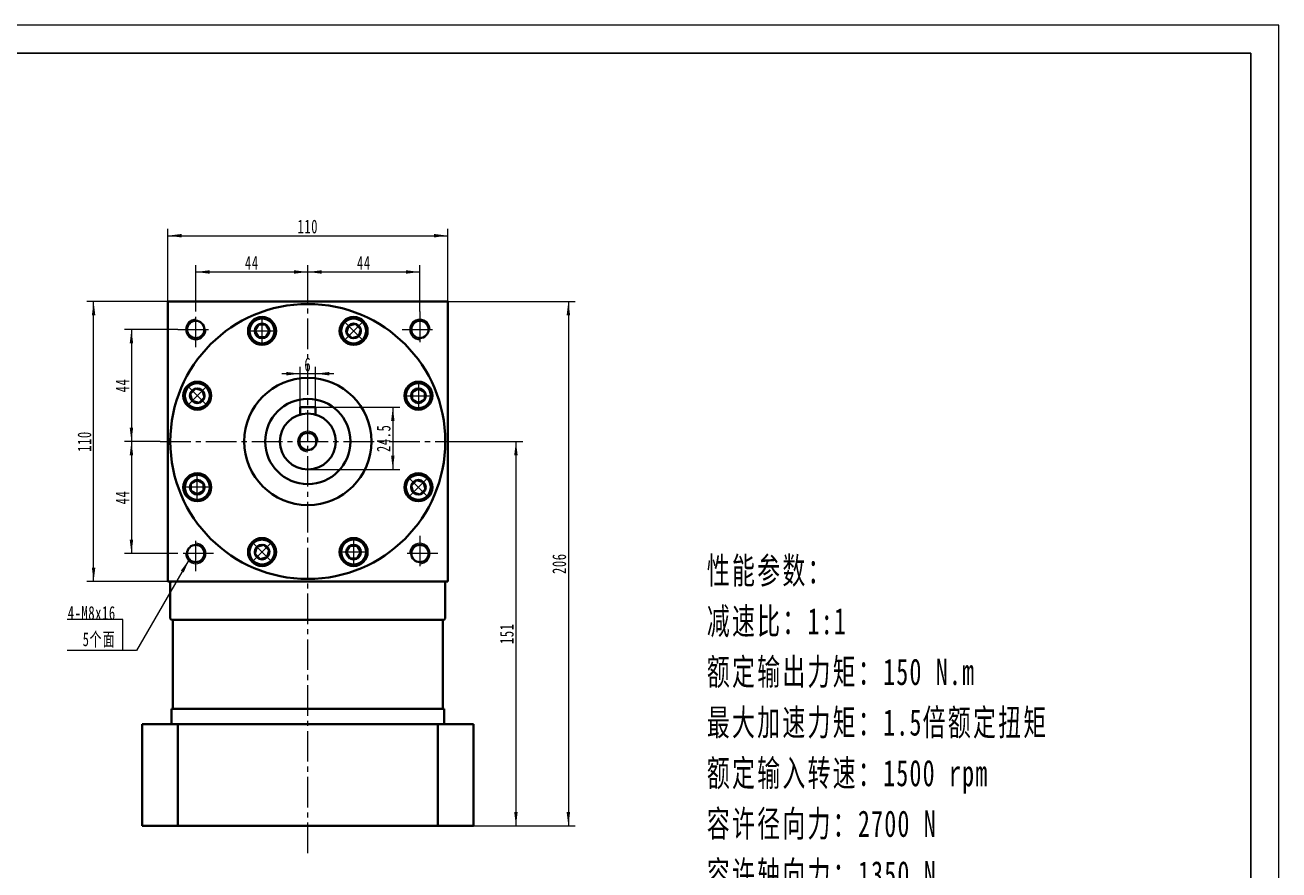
# Model space of a CAD drawing. Header units: millimetres. Extents: x -63 to 865, y -39 to 618.
# Tile 4 of 4: x 373 to 865, y 286 to 618. Entities that reach past the tile are written whole.
import ezdxf

# ---------------------------------------------------------------- set-up
doc = ezdxf.new("R2010")
doc.units = ezdxf.units.MM
doc.set_wipeout_variables(frame=1)
doc.linetypes.add('点画线', pattern=[18, 12, -2, 2, -2])
doc.layers.get('0').update_dxf_attribs({"lineweight": 35})
for name, color, linetype, lineweight in [('中心线层', 1, '点画线', 18), ('图框_外框线', 7, 'Continuous', 18), ('尺寸线层', 3, 'Continuous', 18), ('粗实线层', 7, 'Continuous', 35)]:
    doc.layers.add(name, color=color, linetype=linetype, lineweight=lineweight)
doc.styles.add('标准', font='txt', dxfattribs={"width": 0.667})
doc.dimstyles.new('a4-1-1', dxfattribs={"dimtxt": 3, "dimasz": 3, "dimexe": 1.5, "dimexo": 0, "dimgap": 0.5, "dimtad": 1, "dimdec": 3, "dimdsep": 46, "dimtxsty": '标准', "dimblk": '_CAXARROW', "dimcen": 0, "dimdle": 4, "dimazin": 2, "dimtfac": 0.707107, "dimtdec": 3, "dimtix": 1, "dimtmove": 2, "dimatfit": 3, "dimfxl": 1, "dimfrac": 2, "dimtolj": 1, "dimtzin": 0, "dimarcsym": 1})

# ---------------------------------------------------------------- blocks, each defined once
blk = doc.blocks.new('*X13')
at = {"layer": '尺寸线层', "linetype": 'Continuous', "transparency": 16777216}
for points in [[(428.87, 534.79), (434.27, 535.46), (434.27, 534.11)], [(538.87, 534.79), (533.47, 535.46), (533.47, 534.11)]]:
    blk.add_hatch(color=0, dxfattribs=at).paths.add_polyline_path(points, flags=0)
at = {"layer": '尺寸线层', "color": 0, "linetype": 'Continuous', "transparency": 16777216}
for p, q in [((428.87, 508.96), (428.87, 537.49)), ((538.87, 508.96), (538.87, 537.49)), ((428.87, 534.79), (538.87, 534.79))]:
    blk.add_line(p, q, dxfattribs=at)
at = {"layer": '尺寸线层', "color": 0, "transparency": 16777216, "insert": (483.87, 538.37), "char_height": 5.4, "width": 14.3527, "attachment_point": 5, "line_spacing_factor": 1.15057, "style": '标准'}
blk.add_mtext('\\T1.1;110', dxfattribs=at)
blk = doc.blocks.new('_CAXARROW')
blk.add_hatch(color=0).paths.add_polyline_path([(0, 0), (-1, 0.125), (-1, -0.125)], flags=0)
blk = doc.blocks.new('*X14')
at = {"layer": '尺寸线层', "linetype": 'Continuous', "transparency": 16777216}
for points in [[(399.74, 508.96), (399.07, 503.56), (400.42, 503.56)], [(399.74, 398.96), (399.07, 404.36), (400.42, 404.36)]]:
    blk.add_hatch(color=0, dxfattribs=at).paths.add_polyline_path(points, flags=0)
at = {"layer": '尺寸线层', "color": 0, "linetype": 'Continuous', "transparency": 16777216}
for p, q in [((428.87, 508.96), (397.04, 508.96)), ((399.74, 398.96), (399.74, 508.96)), ((428.87, 398.96), (397.04, 398.96))]:
    blk.add_line(p, q, dxfattribs=at)
at = {"layer": '尺寸线层', "color": 0, "transparency": 16777216, "insert": (396.16, 453.96), "char_height": 5.4, "width": 14.3527, "attachment_point": 5, "rotation": 90, "line_spacing_factor": 1.15057, "style": '标准'}
blk.add_mtext('\\T1.1;110', dxfattribs=at)
blk = doc.blocks.new('*X15')
at = {"layer": '尺寸线层', "linetype": 'Continuous', "transparency": 16777216}
for points in [[(414.59, 497.96), (415.27, 492.56), (413.92, 492.56)], [(414.59, 453.96), (415.27, 459.36), (413.92, 459.36)]]:
    blk.add_hatch(color=0, dxfattribs=at).paths.add_polyline_path(points, flags=0)
at = {"layer": '尺寸线层', "color": 0, "linetype": 'Continuous', "transparency": 16777216}
for p, q in [((432.87, 497.96), (411.89, 497.96)), ((414.59, 497.96), (414.59, 453.96)), ((425.87, 453.96), (411.89, 453.96))]:
    blk.add_line(p, q, dxfattribs=at)
at = {"layer": '尺寸线层', "color": 0, "transparency": 16777216, "insert": (411.02, 475.96), "char_height": 5.4, "width": 10.8, "attachment_point": 5, "rotation": 90, "line_spacing_factor": 1.15057, "style": '标准'}
blk.add_mtext('\\T1.1;44', dxfattribs=at)
blk = doc.blocks.new('*X16')
at = {"layer": '尺寸线层', "linetype": 'Continuous', "transparency": 16777216}
for points in [[(414.59, 453.96), (415.27, 448.56), (413.92, 448.56)], [(414.59, 409.96), (415.27, 415.36), (413.92, 415.36)]]:
    blk.add_hatch(color=0, dxfattribs=at).paths.add_polyline_path(points, flags=0)
at = {"layer": '尺寸线层', "color": 0, "linetype": 'Continuous', "transparency": 16777216}
for p, q in [((425.87, 453.96), (411.89, 453.96)), ((414.59, 453.96), (414.59, 409.96)), ((432.87, 409.96), (411.89, 409.96))]:
    blk.add_line(p, q, dxfattribs=at)
at = {"layer": '尺寸线层', "color": 0, "transparency": 16777216, "insert": (411.02, 431.96), "char_height": 5.4, "width": 10.8, "attachment_point": 5, "rotation": 90, "line_spacing_factor": 1.15057, "style": '标准'}
blk.add_mtext('\\T1.1;44', dxfattribs=at)
blk = doc.blocks.new('*X17')
at = {"layer": '尺寸线层', "linetype": 'Continuous', "transparency": 16777216}
for points in [[(439.87, 520.53), (445.27, 521.21), (445.27, 519.86)], [(483.87, 520.53), (478.47, 521.21), (478.47, 519.86)]]:
    blk.add_hatch(color=0, dxfattribs=at).paths.add_polyline_path(points, flags=0)
at = {"layer": '尺寸线层', "color": 0, "linetype": 'Continuous', "transparency": 16777216}
for p, q in [((439.87, 504.96), (439.87, 523.23)), ((483.87, 511.95), (483.87, 523.23)), ((439.87, 520.53), (483.87, 520.53))]:
    blk.add_line(p, q, dxfattribs=at)
at = {"layer": '尺寸线层', "color": 0, "transparency": 16777216, "insert": (461.87, 524.1), "char_height": 5.4, "width": 10.8, "attachment_point": 5, "line_spacing_factor": 1.15057, "style": '标准'}
blk.add_mtext('\\T1.1;44', dxfattribs=at)
blk = doc.blocks.new('*X18')
at = {"layer": '尺寸线层', "linetype": 'Continuous', "transparency": 16777216}
for points in [[(483.87, 520.53), (489.27, 521.21), (489.27, 519.86)], [(527.87, 520.53), (522.47, 521.21), (522.47, 519.86)]]:
    blk.add_hatch(color=0, dxfattribs=at).paths.add_polyline_path(points, flags=0)
at = {"layer": '尺寸线层', "color": 0, "linetype": 'Continuous', "transparency": 16777216}
for p, q in [((483.87, 511.95), (483.87, 523.23)), ((527.87, 504.96), (527.87, 523.23)), ((483.87, 520.53), (527.87, 520.53))]:
    blk.add_line(p, q, dxfattribs=at)
at = {"layer": '尺寸线层', "color": 0, "transparency": 16777216, "insert": (505.87, 524.1), "char_height": 5.4, "width": 10.8, "attachment_point": 5, "line_spacing_factor": 1.15057, "style": '标准'}
blk.add_mtext('\\T1.1;44', dxfattribs=at)
blk = doc.blocks.new('*X19')
at = {"layer": '尺寸线层', "linetype": 'Continuous', "transparency": 16777216}
for points in [[(565.61, 453.96), (566.28, 448.56), (564.93, 448.56)], [(565.61, 302.96), (566.28, 308.36), (564.93, 308.36)]]:
    blk.add_hatch(color=0, dxfattribs=at).paths.add_polyline_path(points, flags=0)
at = {"layer": '尺寸线层', "color": 0, "linetype": 'Continuous', "transparency": 16777216}
for p, q in [((541.87, 453.96), (568.31, 453.96)), ((565.61, 453.96), (565.61, 302.96)), ((548.87, 302.96), (568.31, 302.96))]:
    blk.add_line(p, q, dxfattribs=at)
at = {"layer": '尺寸线层', "color": 0, "transparency": 16777216, "insert": (562.02, 378.46), "char_height": 5.4, "width": 13.7686, "attachment_point": 5, "rotation": 90, "line_spacing_factor": 1.15057, "style": '标准'}
blk.add_mtext('\\T1.1;151', dxfattribs=at)
blk = doc.blocks.new('*X20')
at = {"layer": '尺寸线层', "linetype": 'Continuous', "transparency": 16777216}
for points in [[(586.2, 508.96), (586.87, 503.56), (585.52, 503.56)], [(586.2, 302.96), (586.87, 308.36), (585.52, 308.36)]]:
    blk.add_hatch(color=0, dxfattribs=at).paths.add_polyline_path(points, flags=0)
at = {"layer": '尺寸线层', "color": 0, "linetype": 'Continuous', "transparency": 16777216}
for p, q in [((538.87, 508.96), (588.9, 508.96)), ((586.2, 508.96), (586.2, 302.96)), ((548.87, 302.96), (588.9, 302.96))]:
    blk.add_line(p, q, dxfattribs=at)
at = {"layer": '尺寸线层', "color": 0, "transparency": 16777216, "insert": (582.63, 405.96), "char_height": 5.4, "width": 14.2748, "attachment_point": 5, "rotation": 90, "line_spacing_factor": 1.15057, "style": '标准'}
blk.add_mtext('\\T1.1;206', dxfattribs=at)
blk = doc.blocks.new('*X21')
at = {"layer": '中心线层', "linetype": '点画线', "lineweight": 18}
for p, q in [((0, -5.64), (0, 5.64)), ((-5.64, 0), (5.64, 0))]:
    blk.add_line(p, q, dxfattribs=at)
at = {"layer": '粗实线层'}
for p, q in [((-2.89, 0), (-1.44, 2.5)), ((-2.89, 0), (-1.44, -2.5)), ((-1.44, 2.5), (1.44, 2.5)), ((2.89, 0), (1.44, 2.5)), ((2.89, 0), (1.44, 2.5)), ((2.89, 0), (1.44, -2.5)), ((-1.44, -2.5), (1.44, -2.5))]:
    blk.add_line(p, q, dxfattribs=at)
blk.add_circle((0, 0), 2.89, dxfattribs=at)
for start, end in [(0, 180), (180, 360)]:
    blk.add_arc((0, 0), 4.89, start, end, dxfattribs=at)
blk = doc.blocks.new('*X22')
at = {"layer": '尺寸线层', "linetype": 'Continuous', "transparency": 16777216}
for points in [[(517.24, 467.46), (517.92, 462.06), (516.57, 462.06)], [(517.24, 442.96), (517.92, 448.36), (516.57, 448.36)]]:
    blk.add_hatch(color=0, dxfattribs=at).paths.add_polyline_path(points, flags=0)
at = {"layer": '尺寸线层', "color": 0, "linetype": 'Continuous', "transparency": 16777216}
for p, q in [((486.87, 467.46), (519.94, 467.46)), ((517.24, 467.46), (517.24, 442.96)), ((483.87, 442.96), (519.94, 442.96))]:
    blk.add_line(p, q, dxfattribs=at)
at = {"layer": '尺寸线层', "color": 0, "transparency": 16777216, "insert": (513.67, 455.21), "char_height": 5.4, "width": 19.7184, "attachment_point": 5, "rotation": 90, "line_spacing_factor": 1.15057, "style": '标准'}
blk.add_mtext('\\T1.1;24.5', dxfattribs=at)
blk = doc.blocks.new('*X23')
at = {"layer": '尺寸线层', "linetype": 'Continuous', "transparency": 16777216}
for points in [[(480.87, 480.59), (475.47, 479.92), (475.47, 481.27)], [(486.87, 480.59), (492.27, 479.92), (492.27, 481.27)]]:
    blk.add_hatch(color=0, dxfattribs=at).paths.add_polyline_path(points, flags=0)
at = {"layer": '尺寸线层', "color": 0, "linetype": 'Continuous', "transparency": 16777216}
for p, q in [((480.87, 467.46), (480.87, 483.29)), ((486.87, 467.46), (486.87, 483.29)), ((494.07, 480.59), (473.67, 480.59))]:
    blk.add_line(p, q, dxfattribs=at)
at = {"layer": '尺寸线层', "color": 0, "transparency": 16777216, "insert": (483.87, 484.16), "char_height": 5.4, "width": 10.8, "attachment_point": 5, "line_spacing_factor": 1.15057, "style": '标准'}
blk.add_mtext('\\T1.1;6', dxfattribs=at)
blk = doc.blocks.new('*X27')
at = {"layer": '尺寸线层', "linetype": 'Continuous'}
blk.add_hatch(color=0, dxfattribs=at).paths.add_polyline_path([(26.13, 35.68), (24, 30.67), (22.84, 31.35)], flags=0)
at = {"layer": '尺寸线层', "color": 0, "linetype": 'Continuous'}
blk.add_line((26.13, 35.68), (5.4, 0), dxfattribs=at)
at = {"layer": '尺寸线层', "color": 0}
for p, q in [((0, 12.11), (-21.83, 12.11)), ((0, 0), (0, 12.11)), ((0, 0), (-21.83, 0)), ((5.4, 0), (0, 0))]:
    blk.add_line(p, q, dxfattribs=at)
at = {"layer": '尺寸线层', "color": 0, "insert": (-2.7, 1.08), "char_height": 5.4, "width": 36.2438, "attachment_point": 9, "line_spacing_factor": 1.15057, "style": '标准'}
blk.add_mtext('\\T1.1;4-M8x16\\P5个面', dxfattribs=at)

msp = doc.modelspace()

# ---------------------------------------------------------------- linework, layer by layer
at = {"layer": '中心线层'}
for p, q in [((483.8717, 292.239), (483.8717, 511.954)), ((439.8717, 490.9588), (439.8717, 504.9588)), ((527.8717, 504.9588), (527.8717, 490.9588)), ((432.8717, 497.9588), (446.8717, 497.9588)), ((520.8717, 497.9588), (534.8717, 497.9588)), ((425.8717, 453.9588), (541.8717, 453.9588)), ((439.8717, 402.9588), (439.8717, 416.9588)), ((527.8717, 416.9588), (527.8717, 402.9588)), ((446.8717, 409.9588), (432.8717, 409.9588)), ((534.8717, 409.9588), (520.8717, 409.9588))]:
    msp.add_line(p, q, dxfattribs=at)
at = {"layer": '粗实线层'}
for p, q in [((486.8717, 467.4588), (480.8717, 467.4588)), ((480.8717, 467.4588), (480.8717, 464.5419)), ((486.8717, 467.4588), (486.8717, 464.5419)), ((430.3717, 398.9588), (429.8717, 398.4588)), ((537.3717, 398.9588), (537.8717, 398.4588)), ((429.8717, 398.4588), (429.8717, 384.4588)), ((537.8717, 398.4588), (537.8717, 384.4588)), ((430.3717, 383.9588), (429.8717, 384.4588)), ((537.3717, 383.9588), (537.8717, 384.4588)), ((430.3717, 383.9588), (537.3717, 383.9588)), ((430.8717, 348.9588), (430.8717, 383.9588)), ((536.8717, 348.9588), (536.8717, 383.9588)), ((430.3717, 348.9588), (537.3717, 348.9588)), ((430.3717, 342.9588), (430.3717, 348.9588)), ((537.3717, 342.9588), (537.3717, 348.9588)), ((418.8717, 342.9588), (418.8717, 302.9588)), ((418.8717, 342.9588), (548.8717, 342.9588)), ((432.8236, 302.9588), (432.8236, 342.9588)), ((534.9197, 302.9588), (534.9197, 342.9588)), ((548.8717, 342.9588), (548.8717, 302.9588)), ((418.8717, 302.9588), (548.8717, 302.9588))]:
    msp.add_line(p, q, dxfattribs=at)
for points in [[(428.8717, 398.9588), (428.8717, 508.9588)], [(428.8717, 508.3588), (428.8717, 508.9588), (538.8717, 508.9588), (538.8717, 508.3588)], [(538.8717, 398.9588), (538.8717, 508.9588)], [(538.8717, 398.9588), (428.8717, 398.9588)]]:
    msp.add_lwpolyline(points, dxfattribs=at)
for centre, radius in [((483.8717, 453.9588), 54), ((465.8856, 497.3812), 5.5), ((501.8578, 497.3812), 5.5), ((439.8717, 497.9588), 3.4), ((527.8717, 497.9588), 3.4), ((483.8717, 453.9588), 25), ((440.4493, 471.945), 5.5), ((527.294, 471.945), 5.5), ((483.8717, 453.9588), 16.75), ((483.8717, 453.9588), 11), ((483.8717, 453.9588), 3.4), ((440.4493, 435.9727), 5.5), ((527.294, 435.9727), 5.5), ((465.8856, 410.5365), 5.5), ((501.8578, 410.5365), 5.5), ((439.8717, 409.9588), 3.4), ((527.8717, 409.9588), 3.4)]:
    msp.add_circle(centre, radius, dxfattribs=at)
at = {"layer": '粗实线层', "lineweight": 18}
for centre, start, end in [((439.8717, 497.9588), 90, 360), ((527.8717, 497.9588), 0, 270), ((483.8717, 453.9588), 0, 270), ((439.8717, 409.9588), 180, 90), ((527.8717, 409.9588), 270, 180)]:
    msp.add_arc(centre, 4, start, end, dxfattribs=at)

# ---------------------------------------------------------------- block references
at = {"layer": '尺寸线层'}
msp.add_blockref('*X27', (411.1555, 371.893), dxfattribs=at)

# ---------------------------------------------------------------- texts
at = {"layer": '尺寸线层', "insert": (640.5718, 408.4607), "char_height": 7.2576, "width": 140.195535, "attachment_point": 1, "line_spacing_factor": 1.15057, "style": '标准'}
msp.add_mtext('\\T1.1;{\\H1.42857x;性能参数：\\P减速比：1:1\\P额定输出力矩：150 N.m\\P最大加速力矩：1.5倍额定扭矩\\P额定输入转速：1500 rpm\\P容许径向力：2700 N\\P容许轴向力：1350 N\\P回程间隙：≤6 arcmin\\P使用寿命：＞20000 h\\P使用温度：-10℃~80℃\\P}', dxfattribs=at)

# ---------------------------------------------------------------- dimensions: what is measured, and where the dimension line sits
at = {"layer": '尺寸线层'}
for base, p1, p2, picture, middle in [((538.8717, 534.7889), (428.8717, 508.9588), (538.8717, 508.9588), '*X13', (483.8717, 538.3738)), ((483.8717, 520.5329), (439.8717, 504.9588), (483.8717, 511.954), '*X17', (461.8717, 524.1027)), ((527.8717, 520.5329), (483.8717, 511.954), (527.8717, 504.9588), '*X18', (505.8717, 524.1027)), ((480.8717, 480.5922), (486.8717, 467.4588), (480.8717, 467.4588), '*X23', (483.8717, 484.1621))]:
    dim = msp.add_linear_dim(base=base, p1=p1, p2=p2, dimstyle='a4-1-1', override={"dimsah": 1, "dimtfill": 1, "dimtzin": 0}, dxfattribs=at)
    dim.commit()
    dim.dimension.update_dxf_attribs({"geometry": picture, "text_midpoint": middle})
for base, p1, p2, angle, picture, middle in [((399.7405, 508.9588), (428.8717, 398.9588), (428.8717, 508.9588), 90, '*X14', (396.1556, 453.9588)), ((586.1963, 302.9588), (538.8717, 508.9588), (548.8717, 302.9588), 270, '*X20', (582.6264, 405.9588)), ((414.5905, 453.9588), (432.8717, 497.9588), (425.8717, 453.9588), 270, '*X15', (411.0207, 475.9588)), ((517.2404, 442.9588), (486.8717, 467.4588), (483.8717, 442.9588), 270, '*X22', (513.6706, 455.2088)), ((414.5905, 409.9588), (425.8717, 453.9588), (432.8717, 409.9588), 270, '*X16', (411.0207, 431.9588)), ((565.6055, 302.9588), (541.8717, 453.9588), (548.8717, 302.9588), 270, '*X19', (562.0206, 378.4588))]:
    dim = msp.add_linear_dim(base=base, p1=p1, p2=p2, angle=angle, dimstyle='a4-1-1', override={"dimsah": 1, "dimtfill": 1, "dimtzin": 0}, dxfattribs=at)
    dim.commit()
    dim.dimension.update_dxf_attribs({"geometry": picture, "text_midpoint": middle})

# ---------------------------------------------------------------- next in the draw order: wipeouts: each hides what was drawn before it
for points in [[(470.7756, 497.3812), (470.7755, 497.4087), (470.7752, 497.4361), (470.7749, 497.4636), (470.7743, 497.4911), (470.7736, 497.5185), (470.7728, 497.546), (470.7718, 497.5735), (470.7706, 497.6009), (470.7693, 497.6284), (470.7678, 497.6558), (470.7662, 497.6832), (470.7644, 497.7107), (470.7625, 497.7381), (470.7604, 497.7655), (470.7582, 497.7928), (470.7558, 497.8202), (470.7533, 497.8476), (470.7506, 497.8749), (470.7477, 497.9022), (470.7447, 497.9296), (470.7416, 497.9569), (470.7382, 497.9841), (470.7348, 498.0114), (470.7312, 498.0386), (470.7274, 498.0658), (470.7235, 498.093), (470.7194, 498.1202), (470.7152, 498.1474), (470.7108, 498.1745), (470.7062, 498.2016), (470.7062, 498.2016), (470.6627, 498.4259), (470.6086, 498.648), (470.5443, 498.8673), (470.4697, 499.0833), (470.3852, 499.2957), (470.2908, 499.5038), (470.1869, 499.7073), (470.0735, 499.9058), (469.9509, 500.0987), (469.8195, 500.2857), (469.6795, 500.4663), (469.5312, 500.6402), (469.375, 500.807), (469.2111, 500.9663), (469.0399, 501.1178), (468.8619, 501.2611), (468.6774, 501.3959), (468.4868, 501.5219), (468.2904, 501.639), (468.0889, 501.7467), (467.8825, 501.8449), (467.6718, 501.9333), (467.4571, 502.0118), (467.239, 502.0801), (467.018, 502.1383), (466.7945, 502.186), (466.569, 502.2232), (466.342, 502.2498), (466.114, 502.2658), (465.8856, 502.2712), (465.8856, 502.2712), (465.6571, 502.2658), (465.4291, 502.2498), (465.2021, 502.2232), (464.9766, 502.186), (464.7531, 502.1383), (464.5321, 502.0801), (464.314, 502.0118), (464.0994, 501.9333), (463.8886, 501.8449), (463.6822, 501.7467), (463.4807, 501.639), (463.2844, 501.5219), (463.0937, 501.3959), (462.9092, 501.2611), (462.7312, 501.1178), (462.56, 500.9663), (462.3961, 500.807), (462.2399, 500.6402), (462.0916, 500.4663), (461.9516, 500.2857), (461.8202, 500.0987), (461.6977, 499.9058), (461.5843, 499.7073), (461.4803, 499.5038), (461.3859, 499.2957), (461.3014, 499.0833), (461.2268, 498.8673), (461.1625, 498.648), (461.1085, 498.4259), (461.0649, 498.2016), (461.0649, 498.2016), (461.0603, 498.1745), (461.056, 498.1474), (461.0517, 498.1202), (461.0476, 498.093), (461.0437, 498.0658), (461.04, 498.0386), (461.0363, 498.0114), (461.0329, 497.9841), (461.0296, 497.9569), (461.0264, 497.9296), (461.0234, 497.9022), (461.0205, 497.8749), (461.0179, 497.8476), (461.0153, 497.8202), (461.0129, 497.7928), (461.0107, 497.7655), (461.0086, 497.7381), (461.0067, 497.7107), (461.0049, 497.6832), (461.0033, 497.6558), (461.0018, 497.6284), (461.0005, 497.6009), (460.9993, 497.5735), (460.9983, 497.546), (460.9975, 497.5185), (460.9968, 497.4911), (460.9963, 497.4636), (460.9959, 497.4361), (460.9956, 497.4087), (460.9956, 497.3812), (460.9956, 497.3812), (461.0023, 497.1253), (461.0223, 496.87), (461.0558, 496.6162), (461.1024, 496.3645), (461.1622, 496.1156), (461.2349, 495.8701), (461.3204, 495.6288), (461.4183, 495.3922), (461.5285, 495.1612), (461.6507, 494.9362), (461.7845, 494.7179), (461.9295, 494.5069), (462.0853, 494.3038), (462.2516, 494.1091), (462.4278, 493.9234), (462.6135, 493.7472), (462.8082, 493.5809), (463.0113, 493.4251), (463.2223, 493.2801), (463.4406, 493.1463), (463.6655, 493.0242), (463.8966, 492.9139), (464.1331, 492.816), (464.3745, 492.7305), (464.6199, 492.6578), (464.8689, 492.598), (465.1206, 492.5514), (465.3744, 492.518), (465.6296, 492.4979), (465.8856, 492.4912), (465.8856, 492.4912), (466.1415, 492.4979), (466.3967, 492.518), (466.6505, 492.5514), (466.9022, 492.598), (467.1512, 492.6578), (467.3967, 492.7305), (467.638, 492.816), (467.8745, 492.9139), (468.1056, 493.0242), (468.3306, 493.1463), (468.5488, 493.2801), (468.7598, 493.4251), (468.9629, 493.5809), (469.1576, 493.7472), (469.3433, 493.9234), (469.5195, 494.1091), (469.6858, 494.3038), (469.8417, 494.5069), (469.9867, 494.7179), (470.1204, 494.9362), (470.2426, 495.1612), (470.3528, 495.3922), (470.4508, 495.6288), (470.5362, 495.8701), (470.6089, 496.1156), (470.6687, 496.3645), (470.7154, 496.6162), (470.7488, 496.87), (470.7689, 497.1253)], [(505.3156, 493.9234), (505.3349, 493.9429), (505.3542, 493.9625), (505.3733, 493.9822), (505.3924, 494.002), (505.4113, 494.0219), (505.4301, 494.0419), (505.4488, 494.0621), (505.4674, 494.0823), (505.4859, 494.1026), (505.5043, 494.1231), (505.5225, 494.1436), (505.5407, 494.1643), (505.5587, 494.185), (505.5766, 494.2058), (505.5944, 494.2268), (505.612, 494.2478), (505.6296, 494.269), (505.647, 494.2902), (505.6643, 494.3116), (505.6815, 494.333), (505.6986, 494.3545), (505.7155, 494.3762), (505.7323, 494.3979), (505.749, 494.4197), (505.7656, 494.4416), (505.7821, 494.4636), (505.7984, 494.4857), (505.8146, 494.5079), (505.8307, 494.5302), (505.8467, 494.5526), (505.8467, 494.5526), (505.9745, 494.742), (506.0933, 494.9372), (506.2028, 495.1378), (506.3029, 495.3433), (506.3933, 495.5532), (506.4737, 495.7671), (506.5441, 495.9845), (506.6043, 496.205), (506.654, 496.4281), (506.6933, 496.6532), (506.722, 496.88), (506.7402, 497.1078), (506.7476, 497.3362), (506.7444, 497.5647), (506.7304, 497.7928), (506.7059, 498.0201), (506.6707, 498.2459), (506.6251, 498.4698), (506.569, 498.6914), (506.5026, 498.9101), (506.4261, 499.1254), (506.3397, 499.337), (506.2434, 499.5443), (506.1375, 499.7468), (506.0223, 499.9442), (505.898, 500.136), (505.7649, 500.3217), (505.6232, 500.5011), (505.4733, 500.6736), (505.3156, 500.8389), (505.3156, 500.8389), (505.1502, 500.9967), (504.9777, 501.1466), (504.7983, 501.2883), (504.6126, 501.4214), (504.4208, 501.5457), (504.2234, 501.6609), (504.0209, 501.7668), (503.8136, 501.863), (503.602, 501.9495), (503.3867, 502.026), (503.168, 502.0924), (502.9464, 502.1485), (502.7225, 502.1941), (502.4967, 502.2293), (502.2695, 502.2538), (502.0413, 502.2677), (501.8128, 502.271), (501.5844, 502.2635), (501.3566, 502.2454), (501.1299, 502.2167), (500.9047, 502.1774), (500.6817, 502.1276), (500.4612, 502.0675), (500.2437, 501.9971), (500.0298, 501.9167), (499.8199, 501.8263), (499.6144, 501.7262), (499.4139, 501.6167), (499.2186, 501.4978), (499.0292, 501.37), (499.0292, 501.37), (499.0068, 501.3541), (498.9845, 501.338), (498.9623, 501.3218), (498.9402, 501.3055), (498.9182, 501.289), (498.8963, 501.2724), (498.8745, 501.2557), (498.8528, 501.2389), (498.8312, 501.222), (498.8096, 501.2049), (498.7882, 501.1877), (498.7668, 501.1704), (498.7456, 501.153), (498.7245, 501.1354), (498.7034, 501.1178), (498.6825, 501.1), (498.6616, 501.0821), (498.6409, 501.064), (498.6202, 501.0459), (498.5997, 501.0277), (498.5793, 501.0093), (498.5589, 500.9908), (498.5387, 500.9722), (498.5186, 500.9535), (498.4985, 500.9347), (498.4786, 500.9158), (498.4588, 500.8967), (498.4391, 500.8776), (498.4195, 500.8583), (498.4, 500.8389), (498.4, 500.8389), (498.2238, 500.6532), (498.0576, 500.4586), (497.9017, 500.2555), (497.7567, 500.0445), (497.6229, 499.8262), (497.5008, 499.6012), (497.3906, 499.3701), (497.2926, 499.1336), (497.2071, 498.8923), (497.1344, 498.6468), (497.0747, 498.3979), (497.028, 498.1461), (496.9946, 497.8923), (496.9745, 497.6371), (496.9678, 497.3812), (496.9745, 497.1253), (496.9946, 496.87), (497.028, 496.6162), (497.0747, 496.3645), (497.1344, 496.1156), (497.2071, 495.8701), (497.2926, 495.6288), (497.3906, 495.3922), (497.5008, 495.1612), (497.6229, 494.9362), (497.7567, 494.7179), (497.9017, 494.5069), (498.0576, 494.3038), (498.2238, 494.1091), (498.4, 493.9234), (498.4, 493.9234), (498.5858, 493.7472), (498.7804, 493.5809), (498.9835, 493.4251), (499.1945, 493.2801), (499.4128, 493.1463), (499.6378, 493.0242), (499.8689, 492.9139), (500.1054, 492.816), (500.3467, 492.7305), (500.5922, 492.6578), (500.8411, 492.598), (501.0928, 492.5514), (501.3467, 492.518), (501.6019, 492.4979), (501.8578, 492.4912), (502.1137, 492.4979), (502.3689, 492.518), (502.6228, 492.5514), (502.8745, 492.598), (503.1234, 492.6578), (503.3689, 492.7305), (503.6102, 492.816), (503.8467, 492.9139), (504.0778, 493.0242), (504.3028, 493.1463), (504.5211, 493.2801), (504.7321, 493.4251), (504.9352, 493.5809), (505.1298, 493.7472)], [(443.9071, 475.4027), (443.8876, 475.4221), (443.868, 475.4414), (443.8483, 475.4605), (443.8285, 475.4796), (443.8086, 475.4985), (443.7886, 475.5173), (443.7685, 475.536), (443.7482, 475.5546), (443.7279, 475.5731), (443.7075, 475.5914), (443.6869, 475.6097), (443.6663, 475.6278), (443.6455, 475.6459), (443.6247, 475.6638), (443.6037, 475.6815), (443.5827, 475.6992), (443.5615, 475.7167), (443.5403, 475.7342), (443.519, 475.7515), (443.4975, 475.7687), (443.476, 475.7857), (443.4544, 475.8027), (443.4326, 475.8195), (443.4108, 475.8362), (443.3889, 475.8528), (443.3669, 475.8692), (443.3448, 475.8856), (443.3226, 475.9018), (443.3003, 475.9179), (443.278, 475.9338), (443.278, 475.9338), (443.0885, 476.0616), (442.8933, 476.1804), (442.6927, 476.29), (442.4872, 476.3901), (442.2773, 476.4804), (442.0634, 476.5609), (441.846, 476.6313), (441.6255, 476.6914), (441.4024, 476.7412), (441.1773, 476.7805), (440.9506, 476.8092), (440.7227, 476.8273), (440.4943, 476.8348), (440.2658, 476.8315), (440.0377, 476.8176), (439.8105, 476.7931), (439.5846, 476.7579), (439.3607, 476.7122), (439.1391, 476.6562), (438.9205, 476.5898), (438.7051, 476.5133), (438.4935, 476.4268), (438.2863, 476.3305), (438.0837, 476.2247), (437.8863, 476.1095), (437.6946, 475.9852), (437.5088, 475.8521), (437.3295, 475.7104), (437.1569, 475.5605), (436.9916, 475.4027), (436.9916, 475.4027), (436.8338, 475.2374), (436.6839, 475.0649), (436.5423, 474.8855), (436.4091, 474.6997), (436.2848, 474.508), (436.1696, 474.3106), (436.0638, 474.108), (435.9675, 473.9008), (435.881, 473.6892), (435.8045, 473.4739), (435.7381, 473.2552), (435.6821, 473.0336), (435.6364, 472.8097), (435.6013, 472.5838), (435.5767, 472.3566), (435.5628, 472.1285), (435.5595, 471.9), (435.567, 471.6716), (435.5851, 471.4437), (435.6138, 471.217), (435.6531, 470.9919), (435.7029, 470.7688), (435.763, 470.5483), (435.8334, 470.3309), (435.9139, 470.117), (436.0042, 469.9071), (436.1043, 469.7016), (436.2139, 469.501), (436.3327, 469.3058), (436.4605, 469.1163), (436.4605, 469.1163), (436.4764, 469.094), (436.4925, 469.0717), (436.5087, 469.0495), (436.5251, 469.0274), (436.5415, 469.0054), (436.5581, 468.9835), (436.5748, 468.9617), (436.5916, 468.9399), (436.6086, 468.9183), (436.6256, 468.8968), (436.6428, 468.8754), (436.6601, 468.854), (436.6776, 468.8328), (436.6951, 468.8116), (436.7128, 468.7906), (436.7306, 468.7696), (436.7485, 468.7488), (436.7665, 468.728), (436.7846, 468.7074), (436.8029, 468.6869), (436.8212, 468.6664), (436.8397, 468.6461), (436.8583, 468.6259), (436.877, 468.6057), (436.8958, 468.5857), (436.9148, 468.5658), (436.9338, 468.546), (436.953, 468.5263), (436.9722, 468.5067), (436.9916, 468.4872), (436.9916, 468.4872), (437.1773, 468.311), (437.372, 468.1447), (437.5751, 467.9889), (437.7861, 467.8439), (438.0043, 467.7101), (438.2293, 467.5879), (438.4604, 467.4777), (438.6969, 467.3798), (438.9382, 467.2943), (439.1837, 467.2216), (439.4327, 467.1618), (439.6844, 467.1152), (439.9382, 467.0818), (440.1934, 467.0617), (440.4493, 467.055), (440.7053, 467.0617), (440.9605, 467.0818), (441.2143, 467.1152), (441.466, 467.1618), (441.715, 467.2216), (441.9604, 467.2943), (442.2018, 467.3798), (442.4383, 467.4777), (442.6694, 467.5879), (442.8943, 467.7101), (443.1126, 467.8439), (443.3236, 467.9889), (443.5267, 468.1447), (443.7214, 468.311), (443.9071, 468.4872), (443.9071, 468.4872), (444.0833, 468.6729), (444.2496, 468.8676), (444.4054, 469.0707), (444.5504, 469.2817), (444.6842, 469.5), (444.8064, 469.725), (444.9166, 469.956), (445.0146, 470.1925), (445.1, 470.4339), (445.1727, 470.6793), (445.2325, 470.9283), (445.2791, 471.18), (445.3126, 471.4338), (445.3326, 471.689), (445.3393, 471.945), (445.3326, 472.2009), (445.3126, 472.4561), (445.2791, 472.7099), (445.2325, 472.9617), (445.1727, 473.2106), (445.1, 473.4561), (445.0146, 473.6974), (444.9166, 473.9339), (444.8064, 474.165), (444.6842, 474.39), (444.5504, 474.6083), (444.4054, 474.8192), (444.2496, 475.0223), (444.0833, 475.217)], [(527.294, 467.055), (527.3215, 467.055), (527.349, 467.0553), (527.3764, 467.0557), (527.4039, 467.0562), (527.4314, 467.0569), (527.4588, 467.0577), (527.4863, 467.0587), (527.5138, 467.0599), (527.5412, 467.0612), (527.5686, 467.0627), (527.5961, 467.0643), (527.6235, 467.0661), (527.6509, 467.068), (527.6783, 467.0701), (527.7057, 467.0723), (527.7331, 467.0747), (527.7604, 467.0773), (527.7878, 467.08), (527.8151, 467.0828), (527.8424, 467.0858), (527.8697, 467.089), (527.897, 467.0923), (527.9242, 467.0957), (527.9515, 467.0994), (527.9787, 467.1031), (528.0059, 467.1071), (528.033, 467.1111), (528.0602, 467.1154), (528.0873, 467.1197), (528.1144, 467.1243), (528.1144, 467.1243), (528.3388, 467.1679), (528.5608, 467.2219), (528.7801, 467.2863), (528.9962, 467.3608), (529.2085, 467.4453), (529.4167, 467.5397), (529.6202, 467.6437), (529.8186, 467.7571), (530.0115, 467.8796), (530.1985, 468.011), (530.3791, 468.151), (530.553, 468.2993), (530.7198, 468.4556), (530.8791, 468.6194), (531.0306, 468.7906), (531.1739, 468.9686), (531.3087, 469.1531), (531.4348, 469.3438), (531.5518, 469.5401), (531.6595, 469.7417), (531.7577, 469.948), (531.8461, 470.1588), (531.9246, 470.3734), (531.993, 470.5915), (532.0511, 470.8125), (532.0988, 471.036), (532.136, 471.2615), (532.1627, 471.4885), (532.1787, 471.7165), (532.184, 471.945), (532.184, 471.945), (532.1787, 472.1734), (532.1627, 472.4014), (532.136, 472.6284), (532.0988, 472.8539), (532.0511, 473.0774), (531.993, 473.2984), (531.9246, 473.5165), (531.8461, 473.7312), (531.7577, 473.9419), (531.6595, 474.1483), (531.5518, 474.3498), (531.4348, 474.5462), (531.3087, 474.7368), (531.1739, 474.9213), (531.0306, 475.0994), (530.8791, 475.2705), (530.7198, 475.4344), (530.553, 475.5906), (530.3791, 475.7389), (530.1985, 475.8789), (530.0115, 476.0103), (529.8186, 476.1329), (529.6202, 476.2463), (529.4167, 476.3502), (529.2085, 476.4446), (528.9962, 476.5292), (528.7801, 476.6037), (528.5608, 476.668), (528.3388, 476.7221), (528.1144, 476.7657), (528.1144, 476.7657), (528.0873, 476.7702), (528.0602, 476.7746), (528.033, 476.7788), (528.0059, 476.7829), (527.9787, 476.7868), (527.9515, 476.7906), (527.9242, 476.7942), (527.897, 476.7977), (527.8697, 476.801), (527.8424, 476.8041), (527.8151, 476.8071), (527.7878, 476.81), (527.7604, 476.8127), (527.7331, 476.8152), (527.7057, 476.8176), (527.6783, 476.8198), (527.6509, 476.8219), (527.6235, 476.8239), (527.5961, 476.8256), (527.5686, 476.8273), (527.5412, 476.8287), (527.5138, 476.83), (527.4863, 476.8312), (527.4588, 476.8322), (527.4314, 476.833), (527.4039, 476.8337), (527.3764, 476.8343), (527.349, 476.8347), (527.3215, 476.8349), (527.294, 476.835), (527.294, 476.835), (527.0381, 476.8283), (526.7829, 476.8082), (526.5291, 476.7748), (526.2773, 476.7281), (526.0284, 476.6683), (525.7829, 476.5956), (525.5416, 476.5102), (525.3051, 476.4122), (525.074, 476.302), (524.849, 476.1798), (524.6307, 476.0461), (524.4197, 475.9011), (524.2166, 475.7452), (524.022, 475.5789), (523.8363, 475.4027), (523.66, 475.217), (523.4938, 475.0223), (523.3379, 474.8192), (523.1929, 474.6083), (523.0592, 474.39), (522.937, 474.165), (522.8268, 473.9339), (522.7288, 473.6974), (522.6434, 473.4561), (522.5706, 473.2106), (522.5109, 472.9617), (522.4642, 472.7099), (522.4308, 472.4561), (522.4107, 472.2009), (522.404, 471.945), (522.404, 471.945), (522.4107, 471.689), (522.4308, 471.4338), (522.4642, 471.18), (522.5109, 470.9283), (522.5706, 470.6793), (522.6434, 470.4339), (522.7288, 470.1925), (522.8268, 469.956), (522.937, 469.725), (523.0592, 469.5), (523.1929, 469.2817), (523.3379, 469.0707), (523.4938, 468.8676), (523.66, 468.6729), (523.8363, 468.4872), (524.022, 468.311), (524.2166, 468.1447), (524.4197, 467.9889), (524.6307, 467.8439), (524.849, 467.7101), (525.074, 467.5879), (525.3051, 467.4777), (525.5416, 467.3798), (525.7829, 467.2943), (526.0284, 467.2216), (526.2773, 467.1618), (526.5291, 467.1152), (526.7829, 467.0818), (527.0381, 467.0617)], [(440.4493, 440.8627), (440.4219, 440.8626), (440.3944, 440.8624), (440.3669, 440.862), (440.3394, 440.8615), (440.312, 440.8608), (440.2845, 440.8599), (440.2571, 440.8589), (440.2296, 440.8578), (440.2022, 440.8565), (440.1747, 440.855), (440.1473, 440.8534), (440.1199, 440.8516), (440.0925, 440.8497), (440.0651, 440.8476), (440.0377, 440.8454), (440.0103, 440.843), (439.9829, 440.8404), (439.9556, 440.8377), (439.9283, 440.8349), (439.901, 440.8319), (439.8737, 440.8287), (439.8464, 440.8254), (439.8191, 440.8219), (439.7919, 440.8183), (439.7647, 440.8146), (439.7375, 440.8106), (439.7103, 440.8066), (439.6832, 440.8023), (439.656, 440.7979), (439.6289, 440.7934), (439.6289, 440.7934), (439.4046, 440.7498), (439.1825, 440.6958), (438.9632, 440.6314), (438.7472, 440.5569), (438.5349, 440.4724), (438.3267, 440.378), (438.1232, 440.274), (437.9248, 440.1606), (437.7318, 440.0381), (437.5449, 439.9067), (437.3642, 439.7667), (437.1903, 439.6184), (437.0235, 439.4621), (436.8642, 439.2983), (436.7128, 439.1271), (436.5695, 438.9491), (436.4346, 438.7645), (436.3086, 438.5739), (436.1916, 438.3776), (436.0839, 438.176), (435.9857, 437.9697), (435.8972, 437.7589), (435.8188, 437.5443), (435.7504, 437.3262), (435.6923, 437.1052), (435.6446, 436.8817), (435.6073, 436.6562), (435.5807, 436.4292), (435.5647, 436.2012), (435.5593, 435.9727), (435.5593, 435.9727), (435.5647, 435.7442), (435.5807, 435.5163), (435.6073, 435.2893), (435.6446, 435.0638), (435.6923, 434.8403), (435.7504, 434.6193), (435.8188, 434.4012), (435.8972, 434.1865), (435.9857, 433.9758), (436.0839, 433.7694), (436.1916, 433.5678), (436.3086, 433.3715), (436.4346, 433.1809), (436.5695, 432.9964), (436.7128, 432.8183), (436.8642, 432.6472), (437.0235, 432.4833), (437.1903, 432.3271), (437.3642, 432.1788), (437.5449, 432.0388), (437.7318, 431.9073), (437.9248, 431.7848), (438.1232, 431.6714), (438.3267, 431.5674), (438.5349, 431.4731), (438.7472, 431.3885), (438.9632, 431.314), (439.1825, 431.2497), (439.4046, 431.1956), (439.6289, 431.152), (439.6289, 431.152), (439.656, 431.1475), (439.6832, 431.1431), (439.7103, 431.1389), (439.7375, 431.1348), (439.7647, 431.1309), (439.7919, 431.1271), (439.8191, 431.1235), (439.8464, 431.12), (439.8737, 431.1167), (439.901, 431.1136), (439.9283, 431.1106), (439.9556, 431.1077), (439.9829, 431.105), (440.0103, 431.1025), (440.0377, 431.1001), (440.0651, 431.0978), (440.0925, 431.0958), (440.1199, 431.0938), (440.1473, 431.0921), (440.1747, 431.0904), (440.2022, 431.089), (440.2296, 431.0877), (440.2571, 431.0865), (440.2845, 431.0855), (440.312, 431.0847), (440.3394, 431.084), (440.3669, 431.0834), (440.3944, 431.083), (440.4219, 431.0828), (440.4493, 431.0827), (440.4493, 431.0827), (440.7053, 431.0894), (440.9605, 431.1095), (441.2143, 431.1429), (441.466, 431.1896), (441.715, 431.2493), (441.9604, 431.3221), (442.2018, 431.4075), (442.4383, 431.5055), (442.6694, 431.6157), (442.8943, 431.7379), (443.1126, 431.8716), (443.3236, 432.0166), (443.5267, 432.1725), (443.7214, 432.3387), (443.9071, 432.515), (444.0833, 432.7007), (444.2496, 432.8953), (444.4054, 433.0985), (444.5504, 433.3094), (444.6842, 433.5277), (444.8064, 433.7527), (444.9166, 433.9838), (445.0146, 434.2203), (445.1, 434.4616), (445.1727, 434.7071), (445.2325, 434.956), (445.2791, 435.2078), (445.3126, 435.4616), (445.3326, 435.7168), (445.3393, 435.9727), (445.3393, 435.9727), (445.3326, 436.2286), (445.3126, 436.4839), (445.2791, 436.7377), (445.2325, 436.9894), (445.1727, 437.2384), (445.1, 437.4838), (445.0146, 437.7251), (444.9166, 437.9617), (444.8064, 438.1927), (444.6842, 438.4177), (444.5504, 438.636), (444.4054, 438.847), (444.2496, 439.0501), (444.0833, 439.2448), (443.9071, 439.4305), (443.7214, 439.6067), (443.5267, 439.773), (443.3236, 439.9288), (443.1126, 440.0738), (442.8943, 440.2076), (442.6694, 440.3297), (442.4383, 440.44), (442.2018, 440.5379), (441.9604, 440.6234), (441.715, 440.6961), (441.466, 440.7559), (441.2143, 440.8025), (440.9605, 440.8359), (440.7053, 440.856)], [(523.8363, 432.515), (523.8557, 432.4956), (523.8753, 432.4763), (523.895, 432.4572), (523.9148, 432.4381), (523.9348, 432.4192), (523.9548, 432.4004), (523.9749, 432.3817), (523.9951, 432.3631), (524.0155, 432.3446), (524.0359, 432.3262), (524.0565, 432.308), (524.0771, 432.2899), (524.0978, 432.2718), (524.1187, 432.2539), (524.1396, 432.2362), (524.1607, 432.2185), (524.1818, 432.2009), (524.2031, 432.1835), (524.2244, 432.1662), (524.2458, 432.149), (524.2674, 432.132), (524.289, 432.115), (524.3107, 432.0982), (524.3325, 432.0815), (524.3545, 432.0649), (524.3765, 432.0485), (524.3986, 432.0321), (524.4207, 432.0159), (524.443, 431.9998), (524.4654, 431.9839), (524.4654, 431.9839), (524.6549, 431.8561), (524.8501, 431.7372), (525.0506, 431.6277), (525.2561, 431.5276), (525.466, 431.4372), (525.6799, 431.3568), (525.8974, 431.2864), (526.1179, 431.2263), (526.3409, 431.1765), (526.5661, 431.1372), (526.7928, 431.1085), (527.0206, 431.0904), (527.249, 431.0829), (527.4776, 431.0862), (527.7057, 431.1001), (527.9329, 431.1246), (528.1587, 431.1598), (528.3827, 431.2054), (528.6042, 431.2615), (528.8229, 431.3279), (529.0383, 431.4044), (529.2498, 431.4909), (529.4571, 431.5872), (529.6596, 431.693), (529.857, 431.8082), (530.0488, 431.9325), (530.2346, 432.0656), (530.4139, 432.2073), (530.5864, 432.3572), (530.7518, 432.515), (530.7518, 432.515), (530.9096, 432.6803), (531.0594, 432.8528), (531.2011, 433.0322), (531.3342, 433.2179), (531.4585, 433.4097), (531.5737, 433.6071), (531.6796, 433.8097), (531.7759, 434.0169), (531.8624, 434.2285), (531.9389, 434.4438), (532.0052, 434.6625), (532.0613, 434.8841), (532.107, 435.108), (532.1421, 435.3338), (532.1667, 435.5611), (532.1806, 435.7892), (532.1838, 436.0177), (532.1764, 436.2461), (532.1583, 436.4739), (532.1295, 436.7007), (532.0902, 436.9258), (532.0405, 437.1489), (531.9803, 437.3694), (531.91, 437.5868), (531.8295, 437.8007), (531.7391, 438.0106), (531.6391, 438.2161), (531.5295, 438.4167), (531.4107, 438.6119), (531.2829, 438.8014), (531.2829, 438.8014), (531.2669, 438.8237), (531.2508, 438.846), (531.2346, 438.8682), (531.2183, 438.8903), (531.2018, 438.9123), (531.1853, 438.9342), (531.1686, 438.956), (531.1517, 438.9777), (531.1348, 438.9994), (531.1177, 439.0209), (531.1005, 439.0423), (531.0832, 439.0637), (531.0658, 439.0849), (531.0482, 439.1061), (531.0306, 439.1271), (531.0128, 439.1481), (530.9949, 439.1689), (530.9769, 439.1896), (530.9587, 439.2103), (530.9405, 439.2308), (530.9221, 439.2513), (530.9037, 439.2716), (530.8851, 439.2918), (530.8664, 439.312), (530.8475, 439.332), (530.8286, 439.3519), (530.8096, 439.3717), (530.7904, 439.3914), (530.7711, 439.411), (530.7518, 439.4305), (530.7518, 439.4305), (530.5661, 439.6067), (530.3714, 439.773), (530.1683, 439.9288), (529.9573, 440.0738), (529.739, 440.2076), (529.514, 440.3297), (529.283, 440.44), (529.0464, 440.5379), (528.8051, 440.6234), (528.5596, 440.6961), (528.3107, 440.7559), (528.059, 440.8025), (527.8052, 440.8359), (527.5499, 440.856), (527.294, 440.8627), (527.0381, 440.856), (526.7829, 440.8359), (526.5291, 440.8025), (526.2773, 440.7559), (526.0284, 440.6961), (525.7829, 440.6234), (525.5416, 440.5379), (525.3051, 440.44), (525.074, 440.3297), (524.849, 440.2076), (524.6307, 440.0738), (524.4197, 439.9288), (524.2166, 439.773), (524.022, 439.6067), (523.8363, 439.4305), (523.8363, 439.4305), (523.66, 439.2448), (523.4938, 439.0501), (523.3379, 438.847), (523.1929, 438.636), (523.0592, 438.4177), (522.937, 438.1927), (522.8268, 437.9617), (522.7288, 437.7251), (522.6434, 437.4838), (522.5706, 437.2384), (522.5109, 436.9894), (522.4642, 436.7377), (522.4308, 436.4839), (522.4107, 436.2286), (522.404, 435.9727), (522.4107, 435.7168), (522.4308, 435.4616), (522.4642, 435.2078), (522.5109, 434.956), (522.5706, 434.7071), (522.6434, 434.4616), (522.7288, 434.2203), (522.8268, 433.9838), (522.937, 433.7527), (523.0592, 433.5277), (523.1929, 433.3094), (523.3379, 433.0985), (523.4938, 432.8953), (523.66, 432.7007)], [(462.4278, 413.9943), (462.4084, 413.9748), (462.3892, 413.9552), (462.37, 413.9355), (462.351, 413.9157), (462.332, 413.8958), (462.3132, 413.8757), (462.2945, 413.8556), (462.2759, 413.8354), (462.2574, 413.8151), (462.2391, 413.7946), (462.2208, 413.7741), (462.2027, 413.7534), (462.1847, 413.7327), (462.1668, 413.7118), (462.149, 413.6909), (462.1313, 413.6699), (462.1138, 413.6487), (462.0964, 413.6275), (462.079, 413.6061), (462.0619, 413.5847), (462.0448, 413.5632), (462.0278, 413.5415), (462.011, 413.5198), (461.9943, 413.498), (461.9777, 413.4761), (461.9613, 413.4541), (461.945, 413.432), (461.9287, 413.4098), (461.9127, 413.3875), (461.8967, 413.3651), (461.8967, 413.3651), (461.7689, 413.1757), (461.6501, 412.9804), (461.5405, 412.7799), (461.4404, 412.5744), (461.3501, 412.3645), (461.2696, 412.1506), (461.1992, 411.9331), (461.1391, 411.7127), (461.0893, 411.4896), (461.05, 411.2645), (461.0213, 411.0377), (461.0032, 410.8099), (460.9958, 410.5815), (460.999, 410.353), (461.0129, 410.1248), (461.0375, 409.8976), (461.0726, 409.6718), (461.1183, 409.4479), (461.1744, 409.2263), (461.2407, 409.0076), (461.3172, 408.7923), (461.4037, 408.5807), (461.5, 408.3734), (461.6058, 408.1709), (461.721, 407.9735), (461.8453, 407.7817), (461.9785, 407.596), (462.1201, 407.4166), (462.27, 407.2441), (462.4278, 407.0788), (462.4278, 407.0788), (462.5931, 406.921), (462.7657, 406.7711), (462.945, 406.6294), (463.1308, 406.4963), (463.3226, 406.372), (463.5199, 406.2568), (463.7225, 406.1509), (463.9298, 406.0547), (464.1413, 405.9682), (464.3567, 405.8917), (464.5754, 405.8253), (464.7969, 405.7692), (465.0209, 405.7236), (465.2467, 405.6884), (465.4739, 405.6639), (465.702, 405.65), (465.9305, 405.6467), (466.159, 405.6542), (466.3868, 405.6723), (466.6135, 405.701), (466.8386, 405.7403), (467.0617, 405.7901), (467.2822, 405.8502), (467.4996, 405.9206), (467.7135, 406.001), (467.9235, 406.0914), (468.1289, 406.1915), (468.3295, 406.301), (468.5247, 406.4198), (468.7142, 406.5477), (468.7142, 406.5477), (468.7366, 406.5636), (468.7588, 406.5797), (468.781, 406.5959), (468.8031, 406.6122), (468.8251, 406.6287), (468.847, 406.6453), (468.8689, 406.662), (468.8906, 406.6788), (468.9122, 406.6957), (468.9337, 406.7128), (468.9552, 406.73), (468.9765, 406.7473), (468.9978, 406.7647), (469.0189, 406.7823), (469.0399, 406.7999), (469.0609, 406.8177), (469.0817, 406.8356), (469.1025, 406.8536), (469.1231, 406.8718), (469.1437, 406.89), (469.1641, 406.9084), (469.1844, 406.9269), (469.2047, 406.9455), (469.2248, 406.9642), (469.2448, 406.983), (469.2647, 407.0019), (469.2845, 407.021), (469.3042, 407.0401), (469.3238, 407.0594), (469.3433, 407.0788), (469.3433, 407.0788), (469.5195, 407.2645), (469.6858, 407.4591), (469.8417, 407.6622), (469.9867, 407.8732), (470.1204, 408.0915), (470.2426, 408.3165), (470.3528, 408.5476), (470.4508, 408.7841), (470.5362, 409.0254), (470.6089, 409.2709), (470.6687, 409.5198), (470.7154, 409.7715), (470.7488, 410.0254), (470.7689, 410.2806), (470.7756, 410.5365), (470.7689, 410.7924), (470.7488, 411.0477), (470.7154, 411.3015), (470.6687, 411.5532), (470.6089, 411.8021), (470.5362, 412.0476), (470.4508, 412.2889), (470.3528, 412.5255), (470.2426, 412.7565), (470.1204, 412.9815), (469.9867, 413.1998), (469.8417, 413.4108), (469.6858, 413.6139), (469.5195, 413.8086), (469.3433, 413.9943), (469.3433, 413.9943), (469.1576, 414.1705), (468.9629, 414.3368), (468.7598, 414.4926), (468.5488, 414.6376), (468.3306, 414.7714), (468.1056, 414.8935), (467.8745, 415.0037), (467.638, 415.1017), (467.3967, 415.1872), (467.1512, 415.2599), (466.9022, 415.3197), (466.6505, 415.3663), (466.3967, 415.3997), (466.1415, 415.4198), (465.8856, 415.4265), (465.6296, 415.4198), (465.3744, 415.3997), (465.1206, 415.3663), (464.8689, 415.3197), (464.6199, 415.2599), (464.3745, 415.1872), (464.1331, 415.1017), (463.8966, 415.0037), (463.6655, 414.8935), (463.4406, 414.7714), (463.2223, 414.6376), (463.0113, 414.4926), (462.8082, 414.3368), (462.6135, 414.1705)], [(496.9678, 410.5365), (496.9679, 410.509), (496.9681, 410.4816), (496.9685, 410.4541), (496.969, 410.4266), (496.9697, 410.3991), (496.9706, 410.3717), (496.9716, 410.3442), (496.9727, 410.3168), (496.9741, 410.2893), (496.9755, 410.2619), (496.9771, 410.2345), (496.9789, 410.207), (496.9808, 410.1796), (496.9829, 410.1522), (496.9852, 410.1248), (496.9875, 410.0975), (496.9901, 410.0701), (496.9928, 410.0428), (496.9956, 410.0154), (496.9986, 409.9881), (497.0018, 409.9608), (497.0051, 409.9336), (497.0086, 409.9063), (497.0122, 409.8791), (497.016, 409.8519), (497.0199, 409.8247), (497.024, 409.7975), (497.0282, 409.7703), (497.0326, 409.7432), (497.0371, 409.7161), (497.0371, 409.7161), (497.0807, 409.4918), (497.1347, 409.2697), (497.1991, 409.0504), (497.2736, 408.8344), (497.3582, 408.622), (497.4525, 408.4139), (497.5565, 408.2104), (497.6699, 408.0119), (497.7924, 407.819), (497.9238, 407.632), (498.0638, 407.4514), (498.2121, 407.2775), (498.3684, 407.1107), (498.5323, 406.9514), (498.7034, 406.7999), (498.8814, 406.6566), (499.066, 406.5218), (499.2566, 406.3957), (499.4529, 406.2787), (499.6545, 406.171), (499.8609, 406.0728), (500.0716, 405.9844), (500.2863, 405.9059), (500.5043, 405.8376), (500.7254, 405.7794), (500.9489, 405.7317), (501.1744, 405.6945), (501.4013, 405.6679), (501.6293, 405.6518), (501.8578, 405.6465), (501.8578, 405.6465), (502.0863, 405.6518), (502.3143, 405.6679), (502.5412, 405.6945), (502.7667, 405.7317), (502.9902, 405.7794), (503.2113, 405.8376), (503.4294, 405.9059), (503.644, 405.9844), (503.8547, 406.0728), (504.0611, 406.171), (504.2627, 406.2787), (504.459, 406.3957), (504.6496, 406.5218), (504.8342, 406.6566), (505.0122, 406.7999), (505.1833, 406.9514), (505.3472, 407.1107), (505.5035, 407.2775), (505.6518, 407.4514), (505.7918, 407.632), (505.9232, 407.819), (506.0457, 408.0119), (506.1591, 408.2104), (506.2631, 408.4139), (506.3574, 408.622), (506.442, 408.8344), (506.5165, 409.0504), (506.5809, 409.2697), (506.6349, 409.4918), (506.6785, 409.7161), (506.6785, 409.7161), (506.683, 409.7432), (506.6874, 409.7703), (506.6916, 409.7975), (506.6957, 409.8247), (506.6996, 409.8519), (506.7034, 409.8791), (506.707, 409.9063), (506.7105, 409.9336), (506.7138, 409.9608), (506.717, 409.9881), (506.72, 410.0154), (506.7228, 410.0428), (506.7255, 410.0701), (506.7281, 410.0975), (506.7304, 410.1248), (506.7327, 410.1522), (506.7348, 410.1796), (506.7367, 410.207), (506.7385, 410.2345), (506.7401, 410.2619), (506.7415, 410.2893), (506.7429, 410.3168), (506.744, 410.3442), (506.745, 410.3717), (506.7459, 410.3991), (506.7466, 410.4266), (506.7471, 410.4541), (506.7475, 410.4816), (506.7477, 410.509), (506.7478, 410.5365), (506.7478, 410.5365), (506.7411, 410.7924), (506.721, 411.0477), (506.6876, 411.3015), (506.6409, 411.5532), (506.5812, 411.8021), (506.5085, 412.0476), (506.423, 412.2889), (506.325, 412.5255), (506.2148, 412.7565), (506.0927, 412.9815), (505.9589, 413.1998), (505.8139, 413.4108), (505.658, 413.6139), (505.4918, 413.8086), (505.3156, 413.9943), (505.1298, 414.1705), (504.9352, 414.3368), (504.7321, 414.4926), (504.5211, 414.6376), (504.3028, 414.7714), (504.0778, 414.8935), (503.8467, 415.0037), (503.6102, 415.1017), (503.3689, 415.1872), (503.1234, 415.2599), (502.8745, 415.3197), (502.6228, 415.3663), (502.3689, 415.3997), (502.1137, 415.4198), (501.8578, 415.4265), (501.8578, 415.4265), (501.6019, 415.4198), (501.3467, 415.3997), (501.0928, 415.3663), (500.8411, 415.3197), (500.5922, 415.2599), (500.3467, 415.1872), (500.1054, 415.1017), (499.8689, 415.0037), (499.6378, 414.8935), (499.4128, 414.7714), (499.1945, 414.6376), (498.9835, 414.4926), (498.7804, 414.3368), (498.5858, 414.1705), (498.4, 413.9943), (498.2238, 413.8086), (498.0576, 413.6139), (497.9017, 413.4108), (497.7567, 413.1998), (497.6229, 412.9815), (497.5008, 412.7565), (497.3906, 412.5255), (497.2926, 412.2889), (497.2071, 412.0476), (497.1344, 411.8021), (497.0747, 411.5532), (497.028, 411.3015), (496.9946, 411.0477), (496.9745, 410.7924)]]:
    msp.add_wipeout(points).dxf.layer = '粗实线层'

# ---------------------------------------------------------------- next in the draw order: linework, layer by layer
at = {"layer": '图框_外框线', "color": 3}
msp.add_lwpolyline([(-63.4037, -39.1711), (865.249, -39.1711), (865.249, 617.519), (-63.4037, 617.519)], close=True, dxfattribs=at)
at = {"layer": '图框_外框线', "color": 3, "lineweight": 25}
msp.add_lwpolyline([(-8.1267, -28.1157), (854.1936, -28.1157), (854.1936, 606.4637), (-8.1267, 606.4637)], close=True, dxfattribs=at)

# ---------------------------------------------------------------- next in the draw order: block references
at = {"layer": '粗实线层'}
msp.add_blockref('*X21', (465.8856, 497.3812), dxfattribs=at)
for p, rotation in [((501.8578, 497.3812), 315.0000000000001), ((440.4493, 471.945), 45.00000000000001), ((527.294, 471.945), 270), ((527.294, 435.9727), 225.0000000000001), ((440.4493, 435.9727), 90), ((465.8856, 410.5365), 135.0000000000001), ((501.8578, 410.5365), 180)]:
    msp.add_blockref('*X21', p, dxfattribs=dict(at, rotation=rotation))

doc.saveas('drawing.dxf')
